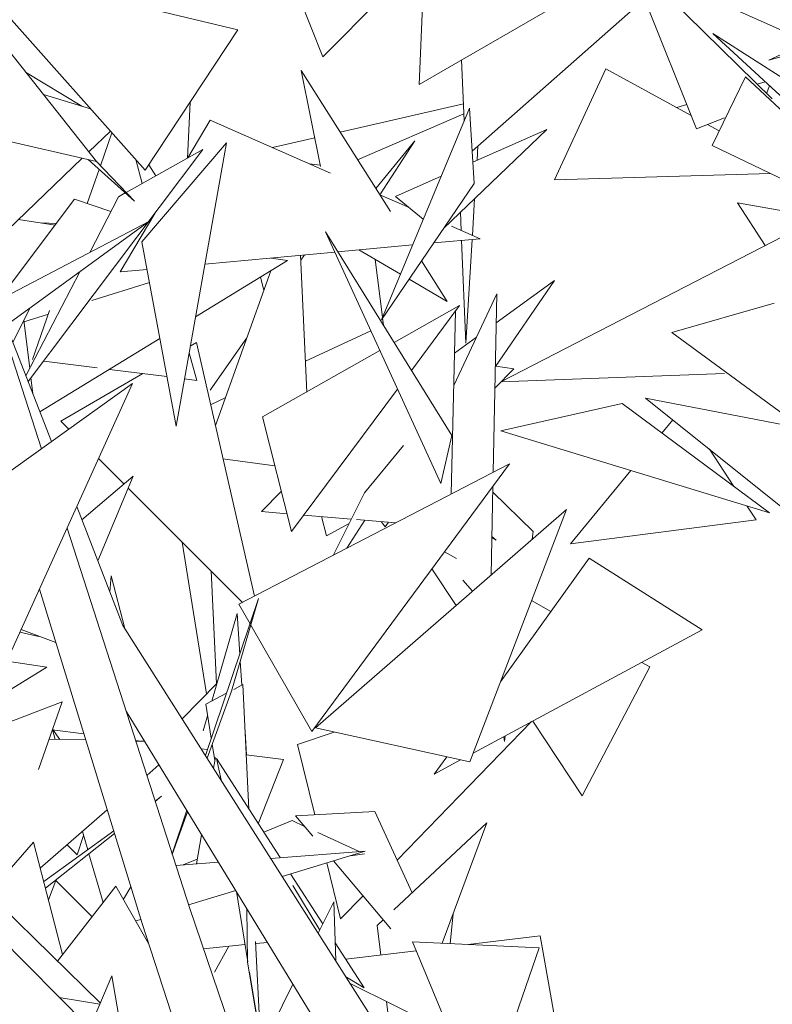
# Model space of a CAD drawing. Header units: metres. Extents: x -14.5 to 19.7, y -19.1 to 4.
# Tile 147 of 218: x 17.09 to 17.201, y 2.847 to 2.992. Entities that reach past the tile are written whole.
import ezdxf

# ---------------------------------------------------------------- set-up
doc = ezdxf.new("R2010")
doc.units = ezdxf.units.M
doc.layers.add('G-IMPT', color=7, linetype='Continuous', lineweight=5)
doc.layers.add('L-PLNT', color=7, linetype='Continuous', lineweight=5, true_color=0x005900)

# ---------------------------------------------------------------- blocks, each defined once
blk = doc.blocks.new('ÁRVORES ORNAMENTAIS - Pequeno e Médio Porte - Ipê-roxo-2976198-A')
at = {"layer": 'G-IMPT', "color": 253, "true_color": 0xaaaaaa}
for p, q in [((6.71568, 3.00644), (6.67381, 2.98226)), ((6.67477, 3.00461), (6.67381, 2.98226)), ((6.65964, 2.98635), (6.65358, 3.00167)), ((6.65964, 2.98635), (6.67463, 3.00142)), ((6.64715, 2.99028), (6.60647, 3.00011)), ((6.60647, 3.00011), (6.63355, 2.96965)), ((6.70495, 2.99989), (6.7146, 2.97576)), ((6.7257, 2.98014), (6.70583, 2.99971)), ((6.60547, 2.99733), (6.62641, 2.97095)), ((6.68161, 2.97248), (6.70697, 2.99485)), ((6.7187, 2.99399), (6.73341, 2.98744)), ((6.64715, 2.99028), (6.63355, 2.96965)), ((6.72809, 2.9795), (6.71698, 2.98977)), ((6.71698, 2.98977), (6.72852, 2.98242)), ((6.7252, 2.98584), (6.73098, 2.98853)), ((6.72918, 2.98696), (6.7252, 2.98584)), ((6.68044, 2.97693), (6.68005, 2.98587)), ((6.61598, 2.9841), (6.62422, 2.97908)), ((6.65931, 2.97019), (6.65649, 2.98433)), ((6.66959, 2.96359), (6.65649, 2.98433)), ((6.69374, 2.96826), (6.70124, 2.98459)), ((6.71382, 2.97771), (6.70124, 2.98459)), ((6.72181, 2.98339), (6.71689, 2.9733)), ((6.72181, 2.98339), (6.74638, 2.96036)), ((6.7247, 2.98264), (6.72351, 2.9823)), ((6.7249, 2.98093), (6.72533, 2.98205)), ((6.62552, 2.97868), (6.61861, 2.98078)), ((6.64015, 2.97965), (6.63978, 2.97145)), ((6.68033, 2.97941), (6.66222, 2.97526)), ((6.6812, 2.97877), (6.66827, 2.94766)), ((6.6812, 2.97877), (6.68192, 2.96772)), ((6.71318, 2.9793), (6.7117, 2.97887)), ((6.6398, 2.97146), (6.6431, 2.977)), ((6.6431, 2.977), (6.6608, 2.96923)), ((6.66478, 2.97121), (6.68039, 2.97797)), ((6.7187, 2.97738), (6.7146, 2.97576)), ((6.60532, 2.97577), (6.62641, 2.97095)), ((6.62843, 2.97541), (6.62528, 2.97238)), ((6.69258, 2.97566), (6.6774, 2.96107)), ((6.69258, 2.97566), (6.68172, 2.97085)), ((6.71794, 2.97545), (6.71621, 2.9764)), ((6.62697, 2.97033), (6.62866, 2.97515)), ((6.65847, 2.9744), (6.65226, 2.97298)), ((6.67317, 2.97396), (6.66745, 2.96698)), ((6.67317, 2.97396), (6.66803, 2.96606)), ((6.64204, 2.97271), (6.61635, 2.93858)), ((6.63075, 2.96638), (6.64204, 2.97271)), ((6.63306, 2.95913), (6.6455, 2.97368)), ((6.63809, 2.93202), (6.6455, 2.97368)), ((6.68233, 2.97113), (6.68246, 2.97323)), ((6.74237, 2.96106), (6.71689, 2.9733)), ((6.6243, 2.97143), (6.60922, 2.95694)), ((6.63198, 2.96509), (6.62516, 2.97124)), ((6.62638, 2.97095), (6.63198, 2.96509)), ((6.63313, 2.96772), (6.63216, 2.97122)), ((6.62503, 2.96478), (6.62678, 2.96978)), ((6.63408, 2.97045), (6.63513, 2.96884)), ((6.65926, 2.97041), (6.65771, 2.97058)), ((6.67705, 2.96879), (6.67035, 2.96582)), ((6.69374, 2.96826), (6.72547, 2.96917)), ((6.66827, 2.94766), (6.68192, 2.96772)), ((6.62317, 2.96542), (6.61343, 2.9524)), ((6.6285, 2.96359), (6.62317, 2.96542)), ((6.62962, 2.96575), (6.6254, 2.95758)), ((6.62962, 2.96575), (6.63062, 2.96632)), ((6.66804, 2.96605), (6.67235, 2.96416)), ((6.67441, 2.96244), (6.67035, 2.96582)), ((6.68165, 2.96008), (6.68198, 2.96548)), ((6.72061, 2.96487), (6.74752, 2.96016)), ((6.72061, 2.96487), (6.72468, 2.95857)), ((6.61492, 2.96242), (6.62031, 2.9616)), ((6.62985, 2.9547), (6.63496, 2.9633)), ((6.67991, 2.96349), (6.68002, 2.96079)), ((6.6341, 2.96214), (6.59754, 2.94297)), ((6.61116, 2.94544), (6.6341, 2.96214)), ((6.61835, 2.9619), (6.62049, 2.96184)), ((6.67859, 2.96142), (6.68277, 2.95959)), ((6.68584, 2.93856), (6.72892, 2.96075)), ((6.67863, 2.93067), (6.66006, 2.96059)), ((6.66006, 2.96059), (6.67699, 2.9236)), ((6.67596, 2.95896), (6.68277, 2.95959)), ((6.68007, 2.95934), (6.68067, 2.94424)), ((6.68067, 2.94424), (6.68161, 2.95948)), ((6.63306, 2.95913), (6.63809, 2.93202)), ((6.66188, 2.95766), (6.67284, 2.95867)), ((6.66495, 2.95794), (6.67106, 2.95438)), ((6.64095, 2.94811), (6.65449, 2.95639)), ((6.64233, 2.95585), (6.66142, 2.95762)), ((6.65209, 2.95675), (6.65449, 2.95639)), ((6.6573, 2.93705), (6.6564, 2.95715)), ((6.65697, 2.95721), (6.65643, 2.95643)), ((6.66738, 2.95652), (6.66842, 2.94804)), ((6.62985, 2.9547), (6.63382, 2.95507)), ((6.67795, 2.95036), (6.67417, 2.95634)), ((6.62393, 2.95473), (6.61602, 2.93943)), ((6.64387, 2.93211), (6.65202, 2.95488)), ((6.651, 2.95201), (6.6505, 2.95395)), ((6.67233, 2.95364), (6.67795, 2.95036)), ((6.63417, 2.95317), (6.6257, 2.95051)), ((6.68502, 2.94078), (6.6937, 2.95343)), ((6.68515, 2.94721), (6.6937, 2.95343)), ((6.6789, 2.938), (6.68524, 2.95147)), ((6.68471, 2.92525), (6.68524, 2.95147)), ((6.6166, 2.9494), (6.61412, 2.94432)), ((6.67016, 2.94432), (6.67976, 2.94975)), ((6.67269, 2.94023), (6.67976, 2.94975)), ((6.72602, 2.9501), (6.71098, 2.94579)), ((6.61934, 2.94851), (6.61559, 2.94733)), ((6.61699, 2.94181), (6.61951, 2.94901)), ((6.66844, 2.94791), (6.66856, 2.94689)), ((6.67915, 2.94893), (6.67854, 2.92205)), ((6.61831, 2.92871), (6.61259, 2.94648)), ((6.61978, 2.92976), (6.61313, 2.94687)), ((6.61572, 2.94759), (6.61658, 2.94051)), ((6.61808, 2.93414), (6.6357, 2.9449)), ((6.64849, 2.94503), (6.64312, 2.9373)), ((6.66672, 2.94603), (6.6571, 2.9416)), ((6.67901, 2.94274), (6.68223, 2.94509)), ((6.73015, 2.9317), (6.71098, 2.94579)), ((6.64018, 2.94379), (6.64108, 2.94431)), ((6.64108, 2.94431), (6.6496, 2.90702)), ((6.64114, 2.93875), (6.64001, 2.94282)), ((6.65081, 2.93338), (6.66805, 2.94313)), ((6.61863, 2.9416), (6.6265, 2.9406)), ((6.68496, 2.93762), (6.68773, 2.94047)), ((6.68507, 2.94085), (6.68773, 2.94047)), ((6.61675, 2.93911), (6.61703, 2.93683)), ((6.62116, 2.93275), (6.63322, 2.93975)), ((6.62829, 2.94038), (6.63674, 2.93931)), ((6.7187, 2.93977), (6.68584, 2.93856)), ((6.59935, 2.91512), (6.63167, 2.93828)), ((6.61364, 2.89843), (6.63167, 2.93828)), ((6.63933, 2.93898), (6.64114, 2.93875)), ((6.64532, 2.93617), (6.64317, 2.93518)), ((6.65508, 2.91652), (6.67064, 2.93747)), ((6.75377, 2.92713), (6.70709, 2.93616)), ((6.73281, 2.91554), (6.70709, 2.93616)), ((6.68583, 2.93135), (6.70364, 2.93534)), ((6.72532, 2.9193), (6.70364, 2.93534)), ((6.65508, 2.91652), (6.65081, 2.93338)), ((6.62116, 2.93275), (6.62233, 2.93159)), ((6.7111, 2.93295), (6.7095, 2.93101)), ((6.67863, 2.93067), (6.67699, 2.9236)), ((6.68583, 2.93135), (6.72532, 2.9193)), ((6.67154, 2.9292), (6.66579, 2.92222)), ((6.7201, 2.92317), (6.71649, 2.92863)), ((6.62668, 2.92725), (6.63041, 2.92353)), ((6.65263, 2.92619), (6.64498, 2.92722)), ((6.64732, 2.90584), (6.68708, 2.92648)), ((6.65807, 2.88715), (6.68708, 2.92648)), ((6.63177, 2.92469), (6.62426, 2.91823)), ((6.62659, 2.91222), (6.63177, 2.92469)), ((6.70496, 2.92551), (6.69607, 2.91473)), ((6.68441, 2.91014), (6.68467, 2.92321)), ((6.63103, 2.92292), (6.64787, 2.90612)), ((6.65357, 2.92249), (6.65066, 2.91946)), ((6.66579, 2.92222), (6.66117, 2.91303)), ((6.69059, 2.91654), (6.68465, 2.9223)), ((6.63028, 2.90272), (6.62349, 2.9202)), ((6.72336, 2.91824), (6.72198, 2.92032)), ((6.65442, 2.91914), (6.65066, 2.91946)), ((6.66385, 2.91835), (6.65688, 2.91894)), ((6.6586, 2.88766), (6.69546, 2.91977)), ((6.69546, 2.91977), (6.68128, 2.88265)), ((6.6602, 2.9159), (6.65948, 2.91872)), ((6.66352, 2.9177), (6.6602, 2.9159)), ((6.66585, 2.91819), (6.66319, 2.91408)), ((6.67037, 2.91781), (6.6646, 2.91829)), ((6.66885, 2.91722), (6.66827, 2.91798)), ((6.66885, 2.91722), (6.66932, 2.9179)), ((6.72336, 2.91824), (6.69607, 2.91473)), ((6.6401, 2.86109), (6.62207, 2.91705)), ((6.69059, 2.91654), (6.69043, 2.91539)), ((6.63899, 2.91498), (6.64256, 2.89265)), ((6.68516, 2.91527), (6.68452, 2.91578)), ((6.68516, 2.91527), (6.68452, 2.91564)), ((6.6793, 2.91258), (6.67755, 2.91356)), ((6.69881, 2.91261), (6.68578, 2.89445)), ((6.69881, 2.91261), (6.71543, 2.9021)), ((6.64324, 2.91074), (6.64405, 2.89416)), ((6.67927, 2.90567), (6.67571, 2.91106)), ((6.62856, 2.91002), (6.62836, 2.90768)), ((6.62856, 2.91002), (6.63058, 2.90226)), ((6.68025, 2.9094), (6.68168, 2.90777)), ((6.6331, 2.8589), (6.618, 2.90806)), ((6.65022, 2.90667), (6.6424, 2.88362)), ((6.65022, 2.90667), (6.64623, 2.89306)), ((6.64732, 2.90584), (6.64897, 2.90296)), ((6.6932, 2.90479), (6.69034, 2.90639)), ((6.64335, 2.89161), (6.64705, 2.90446)), ((6.64745, 2.8985), (6.64705, 2.90446)), ((6.6179, 2.90112), (6.61513, 2.90174)), ((6.62041, 2.9002), (6.61532, 2.90214)), ((6.69697, 2.79765), (6.63028, 2.90272)), ((6.64908, 2.90277), (6.65807, 2.88715)), ((6.68177, 2.88395), (6.71543, 2.9021)), ((6.61163, 2.89773), (6.61907, 2.89661)), ((6.64776, 2.89396), (6.64752, 2.89747)), ((6.70772, 2.89664), (6.70654, 2.8973)), ((6.61158, 2.89196), (6.61907, 2.89661)), ((6.69779, 2.87768), (6.70772, 2.89664)), ((6.63899, 2.88901), (6.6441, 2.89421)), ((6.6455, 2.89275), (6.64245, 2.89113)), ((6.64266, 2.88322), (6.64623, 2.89306)), ((6.64788, 2.89402), (6.64657, 2.89332)), ((6.64788, 2.89402), (6.64881, 2.87569)), ((6.6123, 2.88801), (6.62134, 2.8915)), ((6.61785, 2.88154), (6.62134, 2.8915)), ((6.69029, 2.7927), (6.63074, 2.89013)), ((6.64245, 2.89113), (6.64327, 2.88616)), ((6.64209, 2.88722), (6.64273, 2.88945)), ((6.67061, 2.86819), (6.69035, 2.88858)), ((6.69779, 2.87768), (6.69052, 2.88867)), ((6.62453, 2.88679), (6.6199, 2.88739)), ((6.62034, 2.88597), (6.61991, 2.88743)), ((6.62099, 2.88596), (6.61994, 2.88749)), ((6.64846, 2.88371), (6.64823, 2.88707)), ((6.65596, 2.88524), (6.66133, 2.88705)), ((6.6586, 2.88766), (6.68128, 2.88265)), ((6.61941, 2.88599), (6.62481, 2.88588)), ((6.63296, 2.88571), (6.63213, 2.88582)), ((6.63216, 2.88573), (6.63345, 2.8857)), ((6.68625, 2.88637), (6.68636, 2.88568)), ((6.68647, 2.88648), (6.68636, 2.88568)), ((6.64269, 2.88446), (6.6418, 2.88457)), ((6.64341, 2.88528), (6.6438, 2.88287)), ((6.65596, 2.88524), (6.6585, 2.87489)), ((6.64388, 2.8833), (6.6436, 2.88174)), ((6.6447, 2.88), (6.64401, 2.88314)), ((6.65339, 2.86859), (6.64401, 2.88314)), ((6.65386, 2.88302), (6.6484, 2.88372)), ((6.65386, 2.88302), (6.65018, 2.87357)), ((6.67787, 2.88341), (6.67604, 2.88086)), ((6.67604, 2.88086), (6.67992, 2.88295)), ((6.63379, 2.88067), (6.63557, 2.88222)), ((6.635, 2.8769), (6.63597, 2.8776)), ((6.63597, 2.8776), (6.63502, 2.87685)), ((6.61813, 2.86701), (6.62797, 2.87559)), ((6.63966, 2.87554), (6.6375, 2.86916)), ((6.63753, 2.86906), (6.63979, 2.87532)), ((6.66733, 2.87537), (6.65565, 2.87473)), ((6.66733, 2.87537), (6.67279, 2.86342)), ((6.65514, 2.87402), (6.65098, 2.87232)), ((6.65696, 2.87318), (6.65514, 2.87402)), ((6.65565, 2.87473), (6.65819, 2.87173)), ((6.61864, 2.86506), (6.62892, 2.8725)), ((6.62511, 2.86974), (6.62432, 2.87241)), ((6.68379, 2.87372), (6.6701, 2.8609)), ((6.68379, 2.87372), (6.67722, 2.856)), ((6.62904, 2.87212), (6.61888, 2.86411)), ((6.62354, 2.86899), (6.62449, 2.87184)), ((6.64185, 2.87196), (6.64108, 2.86766)), ((6.66502, 2.86947), (6.65892, 2.87228)), ((6.61714, 2.87084), (6.61054, 2.86332)), ((6.61714, 2.87084), (6.62142, 2.85432)), ((6.62354, 2.86899), (6.62209, 2.87046)), ((6.65201, 2.86848), (6.6659, 2.86953)), ((6.6659, 2.86953), (6.6537, 2.86582)), ((6.62739, 2.86197), (6.62528, 2.86916)), ((6.6412, 2.86835), (6.63915, 2.86751)), ((6.66124, 2.86811), (6.66968, 2.85811)), ((6.66579, 2.86912), (6.66372, 2.86887)), ((6.63805, 2.86743), (6.64432, 2.8679)), ((6.66023, 2.86781), (6.66226, 2.85956)), ((6.61933, 2.86239), (6.62042, 2.86524)), ((6.62042, 2.86524), (6.62577, 2.8599)), ((6.65967, 2.85884), (6.65493, 2.86619)), ((6.62926, 2.86437), (6.62067, 2.85335)), ((6.63405, 2.85598), (6.62926, 2.86437)), ((6.63145, 2.86427), (6.63034, 2.86248)), ((6.64687, 2.86374), (6.63992, 2.86163)), ((6.65524, 2.86451), (6.65922, 2.85794)), ((6.64695, 2.8636), (6.64865, 2.85325)), ((6.66226, 2.85956), (6.66557, 2.86298)), ((6.62696, 2.84718), (6.61237, 2.86151)), ((6.6401, 2.86109), (6.65628, 2.81376)), ((6.64847, 2.86111), (6.6486, 2.85325)), ((6.65899, 2.85749), (6.66127, 2.86208)), ((6.66155, 2.85346), (6.66127, 2.86208)), ((6.63292, 2.8595), (6.63217, 2.85927)), ((6.66855, 2.85945), (6.66764, 2.8586)), ((6.67838, 2.85595), (6.67882, 2.86032)), ((6.61015, 2.8589), (6.625, 2.8439)), ((6.6331, 2.8589), (6.66362, 2.76544)), ((6.66764, 2.8586), (6.66818, 2.85426)), ((6.69159, 2.85709), (6.68105, 2.85582)), ((6.69566, 2.83425), (6.69159, 2.85709)), ((6.64823, 2.85579), (6.64211, 2.85519)), ((6.64375, 2.85173), (6.64583, 2.85556)), ((6.64979, 2.85627), (6.65053, 2.84173)), ((6.65153, 2.85612), (6.64987, 2.85595)), ((6.66573, 2.84943), (6.66147, 2.85604)), ((6.69148, 2.8553), (6.67285, 2.85622)), ((6.68321, 2.83135), (6.67285, 2.85622)), ((6.69148, 2.8553), (6.68321, 2.83135)), ((6.6734, 2.85489), (6.66302, 2.85364)), ((6.6486, 2.85325), (6.65026, 2.84305)), ((6.61707, 2.8241), (6.62867, 2.85118)), ((6.63539, 2.81231), (6.62867, 2.85118)), ((6.64889, 2.85173), (6.65053, 2.84173)), ((6.66312, 2.85099), (6.66573, 2.84943)), ((6.64915, 2.83764), (6.65527, 2.84999)), ((6.67845, 2.84278), (6.66369, 2.85008)), ((6.6209, 2.84804), (6.62689, 2.84702)), ((6.66901, 2.84745), (6.66988, 2.84033))]:
    blk.add_line(p, q, dxfattribs=at)

msp = doc.modelspace()

# ---------------------------------------------------------------- block references
at = {"layer": 'L-PLNT', "color": 253, "true_color": 0xaaaaaa}
msp.add_blockref('ÁRVORES ORNAMENTAIS - Pequeno e Médio Porte - Ipê-roxo-2976198-A', (10.47483, 0), dxfattribs=at)

doc.saveas('drawing.dxf')
